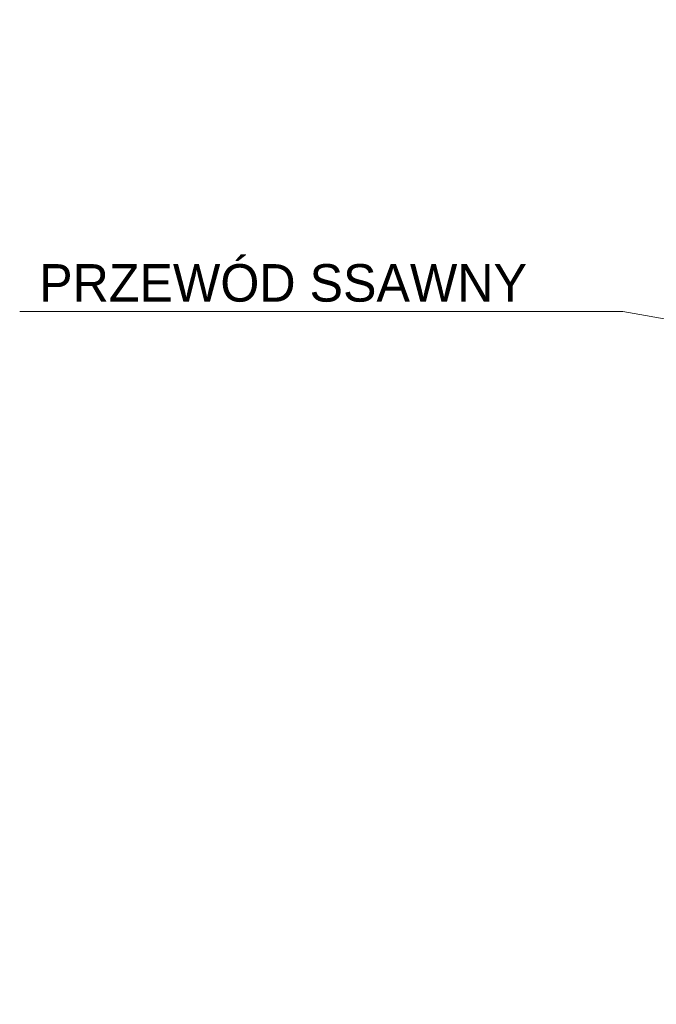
# Model space of a CAD drawing. Header units: centimetres. Extents: x -1589 to 108054, y -205274 to 31709.
# Tile 204 of 256: x 21775 to 21945, y 27303 to 27566. Entities that reach past the tile are written whole.
import ezdxf

# ---------------------------------------------------------------- set-up
doc = ezdxf.new("R2010")
doc.units = ezdxf.units.CM
doc.header["$LTSCALE"] = 0.01
doc.header["$MEASUREMENT"] = 0
doc.layers.add('_WOD-KAN', color=7, linetype='Continuous')
doc.layers.add('A-ANNO-DIMS', color=7, linetype='Continuous', lineweight=30)
doc.styles.add('Arial Narrow', font='ARIALN.TTF', dxfattribs={"height": 200})
doc.styles.add('GENERATED_STYLE_1', font='txt')
doc.dimstyles.new('Przekątna', dxfattribs={"dimscale": 304.8, "dimtxt": 204.686195, "dimasz": 1.041667, "dimexe": 0.787402, "dimexo": 0.492126, "dimgap": 0.164042, "dimtad": 1, "dimdec": 0, "dimrnd": 10, "dimzin": 0, "dimdsep": 46, "dimtxsty": 'Arial Narrow', "dimsah": 1, "dimcen": 0.09, "dimazin": 0, "dimtfac": 1, "dimtdec": 4, "dimtix": 1, "dimtmove": 0, "dimatfit": 3, "dimfxl": 1, "dimtvp": 1, "dimtolj": 1, "dimtzin": 0, "dimarcsym": 2})

# ---------------------------------------------------------------- blocks, each defined once
blk = doc.blocks.new('*D122')
at = {"layer": 'A-ANNO-DIMS', "color": 0, "lineweight": -2}
for p, q in [((22038.64, 27389.34), (22038.64, 27436.29)), ((22113.64, 27409.95), (22113.64, 27436.29)), ((22054.51, 27424.29), (22097.76, 27424.29))]:
    blk.add_line(p, q, dxfattribs=at)
at = {"layer": 'A-ANNO-DIMS', "color": 0}
for points in [[(22054.51, 27426.94), (22054.51, 27421.65), (22038.64, 27424.29)], [(22097.76, 27421.65), (22097.76, 27426.94), (22113.64, 27424.29)]]:
    blk.add_solid(points, dxfattribs=at)
at = {"layer": 'Defpoints', "color": 0}
for p in [(22113.64, 27424.29), (22113.64, 27402.45), (22038.64, 27381.83)]:
    blk.add_point(p, dxfattribs=at)
at = {"layer": 'A-ANNO-DIMS', "color": 0, "lineweight": 5, "insert": (22076.14, 27434.45), "char_height": 200, "attachment_point": 5, "style": 'Arial Narrow'}
blk.add_mtext('\\A1;\\H0.075x;80', dxfattribs=at)

msp = doc.modelspace()

# ---------------------------------------------------------------- linework, layer by layer
at = {"layer": '_WOD-KAN', "color": 7, "linetype": 'Continuous', "lineweight": 5, "flags": 128}
msp.add_lwpolyline([(21775.40907, 27487.93651), (21936.13443, 27487.93445), (22209.41191, 27439.54963)], dxfattribs=at)

# ---------------------------------------------------------------- texts
at = {"layer": '_WOD-KAN', "color": 7, "linetype": 'Continuous', "lineweight": 15, "insert": (21780.59098, 27495.46002), "char_height": 10, "attachment_point": 4, "rotation": 359.9989697, "style": 'GENERATED_STYLE_1'}
msp.add_mtext('\\pxql;\\A1;PRZEWÓD SSAWNY', dxfattribs=at)

# ---------------------------------------------------------------- dimensions: what is measured, and where the dimension line sits
at = {"layer": 'A-ANNO-DIMS', "lineweight": 5}
dim = msp.add_linear_dim(base=(22113.63677, 27424.29308), p1=(22038.63552, 27381.83463), p2=(22113.63677, 27402.45213), text='\\H0.075x;<>', dimstyle='Przekątna', override={"dimasz": 0.05208, "dimexe": 0.03937, "dimexo": 0.02461, "dimgap": 0.0082, "dimpost": '<>', "dimtxsty": 'Arial Narrow', "dimfxl": 1500}, dxfattribs=at)
dim.commit()
dim.dimension.update_dxf_attribs({"geometry": '*D122', "text_midpoint": (22076.13615, 27434.45103)})

doc.saveas('drawing.dxf')
